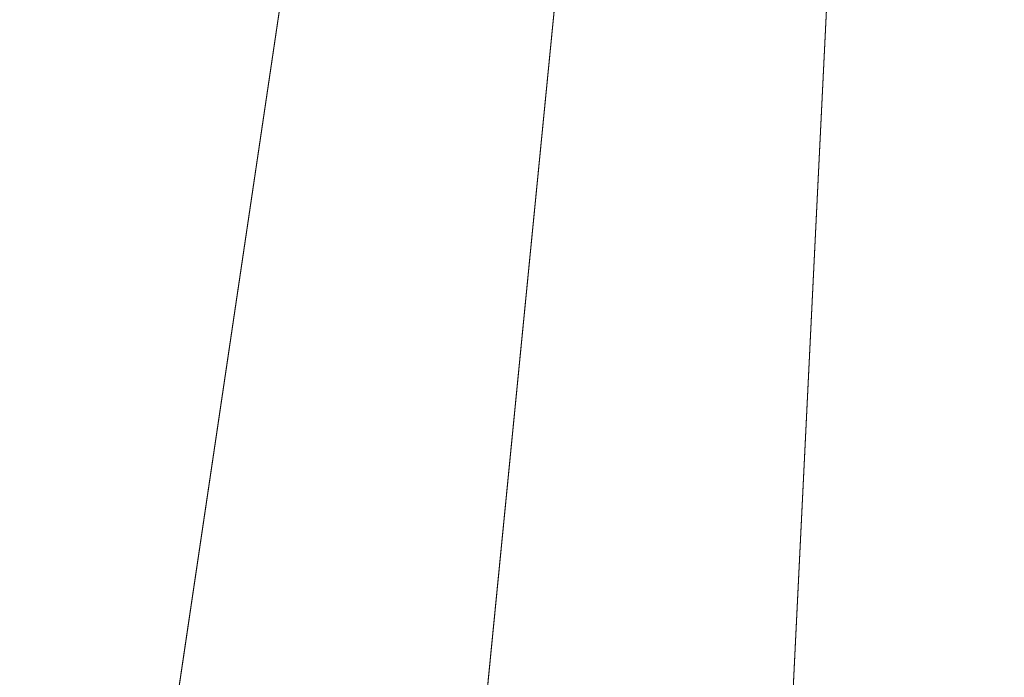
# Model space of a CAD drawing. Header units: millimetres. Extents: x -1180 to -729, y 224 to 675.
# Tile 255 of 256: x -990 to -958, y 246 to 267. Entities that reach past the tile are written whole.
import ezdxf

# ---------------------------------------------------------------- set-up
doc = ezdxf.new("R2010")
doc.units = ezdxf.units.MM
doc.header["$LTSCALE"] = 20
doc.layers.add('LUCIDO_1', color=1, linetype='Continuous', lineweight=20, true_color=0xff0000)

# ---------------------------------------------------------------- blocks, each defined once
blk = doc.blocks.new('Group-1')
at = {"layer": 'LUCIDO_1', "color": 5, "linetype": 'Continuous', "lineweight": 9, "transparency": 33554687}
for points in [[(-990.922, 329.884, -10106.271), (-985.01, 328.247, -10106.271), (-1007.747, 237.474, -10106.271), (-1018.086, 240.337, -10106.271)], [(-1016.925, 244.165, -10081.271), (-1006.775, 241.354, -10081.271), (-985.01, 328.247, -10081.271), (-990.922, 329.884, -10081.271)], [(-985.01, 328.247, -10106.271), (-979.023, 326.905, -10106.271), (-997.279, 235.128, -10106.271), (-1007.747, 237.474, -10106.271)], [(-1006.775, 241.354, -10081.271), (-996.498, 239.051, -10081.271), (-979.023, 326.905, -10081.271), (-985.01, 328.247, -10081.271)], [(-979.023, 326.905, -10106.271), (-972.978, 325.858, -10106.271), (-986.708, 233.296, -10106.271), (-997.279, 235.128, -10106.271)], [(-996.498, 239.051, -10081.271), (-986.121, 237.252, -10081.271), (-972.978, 325.858, -10081.271), (-979.023, 326.905, -10081.271)], [(-972.978, 325.858, -10106.271), (-966.889, 325.106, -10106.271), (-976.061, 231.982, -10106.271), (-986.708, 233.296, -10106.271)], [(-986.121, 237.252, -10081.271), (-975.669, 235.963, -10081.271), (-966.889, 325.106, -10081.271), (-972.978, 325.858, -10081.271)], [(-966.889, 325.106, -10106.271), (-960.771, 324.653, -10106.271), (-965.362, 231.19, -10106.271), (-976.061, 231.982, -10106.271)], [(-975.669, 235.963, -10081.271), (-965.166, 235.185, -10081.271), (-960.771, 324.653, -10081.271), (-966.889, 325.106, -10081.271)], [(-960.771, 324.653, -10106.271), (-954.637, 324.5, -10106.271), (-954.637, 230.922, -10106.271), (-965.362, 231.19, -10106.271)], [(-965.166, 235.185, -10081.271), (-954.637, 234.922, -10081.271), (-954.637, 324.5, -10081.271), (-960.771, 324.653, -10081.271)]]:
    blk.add_3dface(points, dxfattribs=at)

msp = doc.modelspace()

# ---------------------------------------------------------------- block references
at = {"layer": 'LUCIDO_1', "color": 5, "true_color": 0x0000ff, "transparency": 33554687}
msp.add_blockref('Group-1', (0, 0), dxfattribs=at)

doc.saveas('drawing.dxf')
